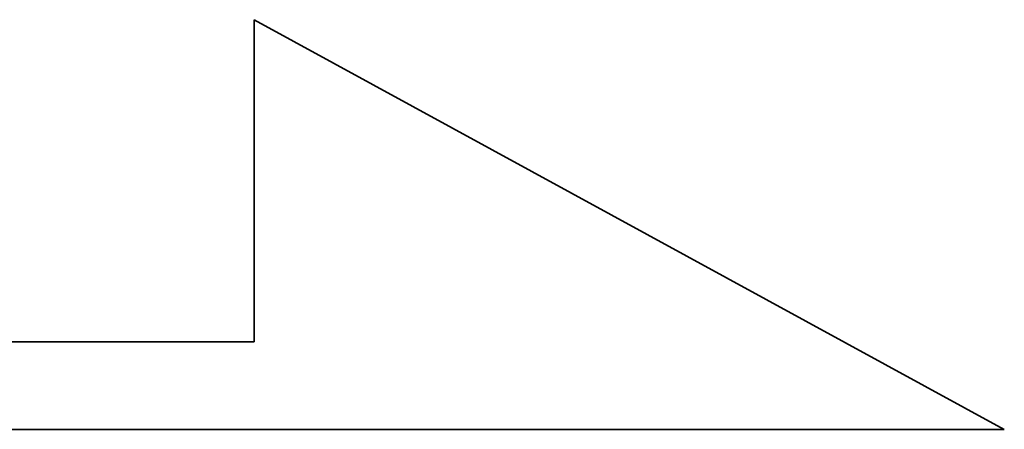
# Model space of a CAD drawing. Extents: x -262 to 1060, y 79 to 210.
# Tile 45 of 48: x 1042.111 to 1044.091, y 141.533 to 142.357. Entities that reach past the tile are written whole.
import ezdxf

# ---------------------------------------------------------------- set-up
doc = ezdxf.new("R2010")
doc.units = 0
doc.header["$MEASUREMENT"] = 0
doc.layers.add('DIM', color=4, linetype='CONTINUOUS')
doc.layers.add('layer 1', color=7, linetype='CONTINUOUS')

# ---------------------------------------------------------------- blocks, each defined once
blk = doc.blocks.new('TBI MOTION logo(完整正式版)')
at = {"layer": 'layer 1', "color": 22, "lineweight": 35}
blk.add_open_spline([(75.90875, -9.47875), (75.90875, -9.47875), (75.90875, -12.28625), (75.90875, -12.28625), (75.90875, -12.28625), (75.90875, -12.28625), (75.90875, -12.47875), (75.90875, -12.47875), (75.90875, -12.47875), (75.90875, -12.47875), (75.71625, -12.47875), (75.71625, -12.47875), (75.71625, -12.47875), (75.71625, -12.47875), (-88.32875, -12.47875), (-88.32875, -12.47875), (-88.32875, -12.47875), (-88.32875, -12.47875), (-88.32875, -13.29375), (-88.32875, -13.29375), (-88.32875, -13.29375), (-88.32875, -13.29375), (82.89125, -13.29375), (82.89125, -13.29375), (82.89125, -13.29375), (82.89125, -13.29375), (75.90875, -9.47875), (75.90875, -9.47875)], degree=3, knots=[0, 0, 0, 0, 0.1428571, 0.1428571, 0.1428571, 0.1428571, 0.2857143, 0.2857143, 0.2857143, 0.2857143, 0.4285714, 0.4285714, 0.4285714, 0.4285714, 0.5714286, 0.5714286, 0.5714286, 0.5714286, 0.7142857, 0.7142857, 0.7142857, 0.7142857, 0.8571429, 0.8571429, 0.8571429, 0.8571429, 1, 1, 1, 1], dxfattribs=at)

msp = doc.modelspace()

# ---------------------------------------------------------------- block references
at = {"layer": 'DIM', "xscale": 0.2159999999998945, "yscale": 0.2159999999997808, "zscale": 0.216}
msp.add_blockref('TBI MOTION logo(完整正式版)', (1026.1866, 144.4047), dxfattribs=at)

doc.saveas('drawing.dxf')
